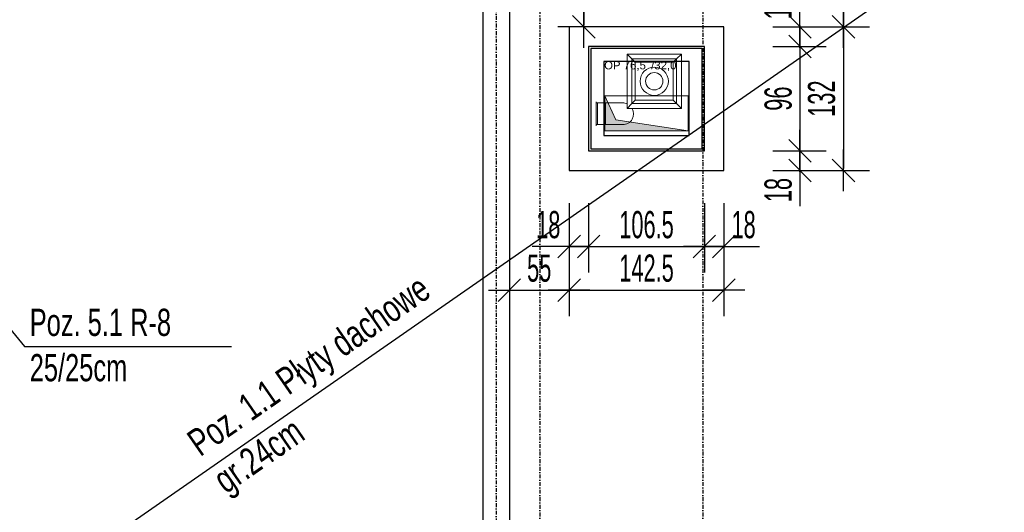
# Model space of a CAD drawing. Header units: millimetres. Extents: x 10513 to 15210, y -3009 to 1704.
# Tile 6 of 18: x 10982 to 11888, y -616 to -164. Entities that reach past the tile are written whole.
import ezdxf

# ---------------------------------------------------------------- set-up
doc = ezdxf.new("R2010")
doc.units = ezdxf.units.MM
doc.header["$LTSCALE"] = 10
doc.linetypes.add('MO', pattern=[0.7, 0.35, -0.17, 0.01, -0.17])
for name, color, linetype in [('BA_wym', 1, 'Continuous'), ('BD_osm', 1, 'MO'), ('BD_wic', 1, 'Continuous'), ('BD_wig', 3, 'Continuous'), ('BD_wis', 2, 'Continuous'), ('BZ_odn', 1, 'Continuous'), ('BZ_txs', 2, 'Continuous')]:
    doc.layers.add(name, color=color, linetype=linetype)
doc.layers.add('Nowe_A-Przebicia_Nr_pióra__1', color=7, linetype='Continuous', lineweight=13)
doc.layers.add('Nowe_FLUID-WY_Nr_pióra__20', color=1, linetype='Continuous', lineweight=13)
doc.layers.add('Nowe_A-Przebicia_Nr_pióra__102', color=7, linetype='Continuous', lineweight=5, true_color=0xcccccc)
doc.styles.add('BIKTS', font='bikromsw.shx', dxfattribs={"width": 0.8})
doc.styles.add('BIKWYM', font='bikromsw.shx', dxfattribs={"width": 0.6})
doc.styles.add('STYL_AUTOMATYCZNY_1', font='arial.ttf')
doc.dimstyles.new('BA_KR_100_cm', dxfattribs={"dimtxt": 25, "dimasz": 1.666667, "dimexe": 24, "dimexo": 0, "dimgap": 0, "dimtad": 0, "dimdec": 1, "dimrnd": 0.5, "dimzin": 9, "dimdsep": 46, "dimtxsty": 'BIKWYM', "dimblk": 'WYM-KR', "dimcen": 0, "dimdle": 20, "dimclrd": 256, "dimclre": 256, "dimclrt": 2, "dimadec": 0, "dimazin": 0, "dimtfac": 0.033333, "dimtdec": 1, "dimtmove": 0, "dimatfit": 3, "dimldrblk": 'WYM-KR', "dimfxl": 25, "dimfxlon": 1, "dimtvp": 0.8, "dimtolj": 1, "dimarcsym": 0})
doc.dimstyles.new('BZ_ST_100_cm', dxfattribs={"dimtxt": 25, "dimasz": 1.666667, "dimexe": 24, "dimexo": 0, "dimgap": 0, "dimtad": 0, "dimdec": 1, "dimrnd": 0.5, "dimdsep": 46, "dimtxsty": 'BIKWYM', "dimblk": 'WYM-ST', "dimcen": 0, "dimdle": 20, "dimclrd": 256, "dimclre": 256, "dimclrt": 7, "dimadec": 0, "dimazin": 0, "dimtfac": 0.033333, "dimtdec": 1, "dimtix": 1, "dimtmove": 2, "dimatfit": 3, "dimldrblk": 'WYM-ST', "dimfxl": 25, "dimfxlon": 1, "dimtvp": 0.8, "dimtolj": 1, "dimtzin": 0, "dimarcsym": 0})

# ---------------------------------------------------------------- blocks, each defined once
blk = doc.blocks.new('*T21')
at = {"layer": 'Nowe_A-Przebicia_Nr_pióra__1', "color": 7, "lineweight": 13, "insert": (0, 0.0111), "char_height": 0.075, "attachment_point": 8, "style": 'STYL_AUTOMATYCZNY_1'}
blk.add_mtext('\\A1;{\\pqc;\\pt0;\\fArial|b0|i0|c238|p0;\\W1.000000;OP 76,5\\fArial|b0|i0|c238|p0;\\W1.000000;\\A1{\\H.66x;\\S^  ;}\\fArial|b0|i0|c238|p0;\\W1.000000; /32,0\\fArial|b0|i0|c238|p0;\\W1.000000;\\A1{\\H.66x;\\S^  ;}\\fArial|b0|i0|c238|p0;\\W1.000000;\\fArial|b0|i0|c238|p0;\\W1.000000;\\A1{\\H.66x;\\S^  ;}}', dxfattribs=at)
blk = doc.blocks.new('WYM-ST')
blk.add_hatch(color=256).paths.add_polyline_path([(-13, 2.88), (0, 0), (-13, -2.88)])
blk.add_lwpolyline([(0, 0), (-13, 2.88), (-13, -2.88), (0, 0)])
blk = doc.blocks.new('WYM-KR')
at = {"color": 7, "linetype": 'ByBlock'}
blk.add_line((6.24, 6.24), (-6.24, -6.24), dxfattribs=at)
at = {"linetype": 'ByBlock'}
blk.add_line((11.52, 0), (-11.52, 0), dxfattribs=at)
blk = doc.blocks.new('*D142')
at = {"layer": 'BA_wym', "lineweight": -2}
for p, q in [((11487.28, -332.15), (11487.28, -396.15)), ((11505.28, -332.15), (11505.28, -396.15)), ((11485.61, -372.15), (11453.32, -372.15)), ((11487.28, -372.15), (11505.28, -372.15)), ((11506.94, -372.15), (11508.61, -372.15))]:
    blk.add_line(p, q, dxfattribs=at)
at = {"layer": 'Defpoints', "color": 0}
for p in [(11505.28, -274.15), (11487.28, -292.15), (11505.28, -372.15)]:
    blk.add_point(p, dxfattribs=at)
at = {"layer": 'BA_wym', "lineweight": -2, "xscale": 1.666666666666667, "yscale": 1.666666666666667, "zscale": 1.666666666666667}
blk.add_blockref('WYM-KR', (11487.28, -372.15), dxfattribs=at)
at = {"layer": 'BA_wym', "lineweight": -2, "xscale": 1.666666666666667, "yscale": 1.666666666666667, "zscale": 1.666666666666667, "rotation": 180}
blk.add_blockref('WYM-KR', (11505.28, -372.15), dxfattribs=at)
at = {"layer": 'BA_wym', "color": 2, "insert": (11468.08, -352.15), "char_height": 25, "attachment_point": 5, "style": 'BIKWYM'}
blk.add_mtext('\\A1;18', dxfattribs=at)
blk = doc.blocks.new('*D143')
at = {"layer": 'BA_wym', "lineweight": -2}
for p, q in [((11505.28, -332.15), (11505.28, -396.15)), ((11611.78, -332.15), (11611.78, -396.15)), ((11506.94, -372.15), (11610.11, -372.15))]:
    blk.add_line(p, q, dxfattribs=at)
at = {"layer": 'Defpoints', "color": 0}
for p in [(11505.28, -274.15), (11611.78, -274.15), (11611.78, -372.15)]:
    blk.add_point(p, dxfattribs=at)
at = {"layer": 'BA_wym', "lineweight": -2, "xscale": 1.666666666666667, "yscale": 1.666666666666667, "zscale": 1.666666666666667, "rotation": 180}
blk.add_blockref('WYM-KR', (11505.28, -372.15), dxfattribs=at)
at = {"layer": 'BA_wym', "lineweight": -2, "xscale": 1.666666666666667, "yscale": 1.666666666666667, "zscale": 1.666666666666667}
blk.add_blockref('WYM-KR', (11611.78, -372.15), dxfattribs=at)
at = {"layer": 'BA_wym', "color": 2, "insert": (11558.53, -352.15), "char_height": 25, "attachment_point": 5, "style": 'BIKWYM'}
blk.add_mtext('\\A1;106.5', dxfattribs=at)
blk = doc.blocks.new('*D144')
at = {"layer": 'BA_wym', "lineweight": -2}
for p, q in [((11611.78, -332.15), (11611.78, -396.15)), ((11629.78, -332.15), (11629.78, -396.15)), ((11610.11, -372.15), (11608.44, -372.15)), ((11611.78, -372.15), (11629.78, -372.15)), ((11631.44, -372.15), (11662.63, -372.15))]:
    blk.add_line(p, q, dxfattribs=at)
at = {"layer": 'Defpoints', "color": 0}
for p in [(11611.78, -274.15), (11629.78, -292.15), (11629.78, -372.15)]:
    blk.add_point(p, dxfattribs=at)
at = {"layer": 'BA_wym', "lineweight": -2, "xscale": 1.666666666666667, "yscale": 1.666666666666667, "zscale": 1.666666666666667}
blk.add_blockref('WYM-KR', (11611.78, -372.15), dxfattribs=at)
at = {"layer": 'BA_wym', "lineweight": -2, "xscale": 1.666666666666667, "yscale": 1.666666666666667, "zscale": 1.666666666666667, "rotation": 180}
blk.add_blockref('WYM-KR', (11629.78, -372.15), dxfattribs=at)
at = {"layer": 'BA_wym', "color": 2, "insert": (11647.87, -352.15), "char_height": 25, "attachment_point": 5, "style": 'BIKWYM'}
blk.add_mtext('\\A1;18', dxfattribs=at)
blk = doc.blocks.new('*D145')
at = {"layer": 'BA_wym', "lineweight": -2}
for p, q in [((11432.28, -372.15), (11432.28, -436.15)), ((11487.28, -372.15), (11487.28, -436.15)), ((11433.94, -412.15), (11485.61, -412.15))]:
    blk.add_line(p, q, dxfattribs=at)
at = {"layer": 'Defpoints', "color": 0}
for p in [(11432.28, -292.15), (11487.28, -292.15), (11487.28, -412.15)]:
    blk.add_point(p, dxfattribs=at)
at = {"layer": 'BA_wym', "lineweight": -2, "xscale": 1.666666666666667, "yscale": 1.666666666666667, "zscale": 1.666666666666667, "rotation": 180}
blk.add_blockref('WYM-KR', (11432.28, -412.15), dxfattribs=at)
at = {"layer": 'BA_wym', "lineweight": -2, "xscale": 1.666666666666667, "yscale": 1.666666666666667, "zscale": 1.666666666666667}
blk.add_blockref('WYM-KR', (11487.28, -412.15), dxfattribs=at)
at = {"layer": 'BA_wym', "color": 2, "insert": (11459.78, -392.15), "char_height": 25, "attachment_point": 5, "style": 'BIKWYM'}
blk.add_mtext('\\A1;55', dxfattribs=at)
blk = doc.blocks.new('*D146')
at = {"layer": 'BA_wym', "lineweight": -2}
for p, q in [((11487.28, -372.15), (11487.28, -436.15)), ((11629.78, -372.15), (11629.78, -436.15)), ((11488.94, -412.15), (11628.11, -412.15))]:
    blk.add_line(p, q, dxfattribs=at)
at = {"layer": 'Defpoints', "color": 0}
for p in [(11487.28, -292.15), (11629.78, -292.15), (11629.78, -412.15)]:
    blk.add_point(p, dxfattribs=at)
at = {"layer": 'BA_wym', "lineweight": -2, "xscale": 1.666666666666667, "yscale": 1.666666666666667, "zscale": 1.666666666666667, "rotation": 180}
blk.add_blockref('WYM-KR', (11487.28, -412.15), dxfattribs=at)
at = {"layer": 'BA_wym', "lineweight": -2, "xscale": 1.666666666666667, "yscale": 1.666666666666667, "zscale": 1.666666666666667}
blk.add_blockref('WYM-KR', (11629.78, -412.15), dxfattribs=at)
at = {"layer": 'BA_wym', "color": 2, "insert": (11558.53, -392.15), "char_height": 25, "attachment_point": 5, "style": 'BIKWYM'}
blk.add_mtext('\\A1;142.5', dxfattribs=at)
blk = doc.blocks.new('*D147')
at = {"layer": 'BA_wym', "lineweight": -2}
for p, q in [((11699.78, -168.48), (11699.78, -137.29)), ((11674.78, -170.15), (11723.78, -170.15)), ((11699.78, -188.15), (11699.78, -170.15)), ((11674.78, -188.15), (11723.78, -188.15)), ((11699.78, -189.81), (11699.78, -191.48))]:
    blk.add_line(p, q, dxfattribs=at)
at = {"layer": 'Defpoints', "color": 0}
for p in [(11659.78, -170.15), (11699.78, -170.15), (11659.78, -188.15)]:
    blk.add_point(p, dxfattribs=at)
at = {"layer": 'BA_wym', "lineweight": -2, "xscale": 1.666666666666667, "yscale": 1.666666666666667, "zscale": 1.666666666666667}
for p, rotation in [((11699.78, -170.15), 270), ((11699.78, -188.15), 90)]:
    blk.add_blockref('WYM-KR', p, dxfattribs=dict(at, rotation=rotation))
at = {"layer": 'BA_wym', "color": 2, "insert": (11679.78, -152.05), "char_height": 25, "attachment_point": 5, "rotation": 90, "style": 'BIKWYM'}
blk.add_mtext('\\A1;18', dxfattribs=at)
blk = doc.blocks.new('*D148')
at = {"layer": 'BA_wym', "lineweight": -2}
for p, q in [((11674.78, -188.15), (11723.78, -188.15)), ((11699.78, -189.81), (11699.78, -282.48)), ((11674.78, -284.15), (11723.78, -284.15))]:
    blk.add_line(p, q, dxfattribs=at)
at = {"layer": 'Defpoints', "color": 0}
for p in [(11659.78, -188.15), (11659.78, -284.15), (11699.78, -284.15)]:
    blk.add_point(p, dxfattribs=at)
at = {"layer": 'BA_wym', "lineweight": -2, "xscale": 1.666666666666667, "yscale": 1.666666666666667, "zscale": 1.666666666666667}
for p, rotation in [((11699.78, -188.15), 90), ((11699.78, -284.15), 270)]:
    blk.add_blockref('WYM-KR', p, dxfattribs=dict(at, rotation=rotation))
at = {"layer": 'BA_wym', "color": 2, "insert": (11679.78, -236.15), "char_height": 25, "attachment_point": 5, "rotation": 90, "style": 'BIKWYM'}
blk.add_mtext('\\A1;96', dxfattribs=at)
blk = doc.blocks.new('*D149')
at = {"layer": 'BA_wym', "lineweight": -2}
for p, q in [((11699.78, -282.48), (11699.78, -280.81)), ((11674.78, -284.15), (11723.78, -284.15)), ((11699.78, -284.15), (11699.78, -302.15)), ((11674.78, -302.15), (11723.78, -302.15)), ((11699.78, -303.81), (11699.78, -335))]:
    blk.add_line(p, q, dxfattribs=at)
at = {"layer": 'Defpoints', "color": 0}
for p in [(11659.78, -284.15), (11659.78, -302.15), (11699.78, -302.15)]:
    blk.add_point(p, dxfattribs=at)
at = {"layer": 'BA_wym', "lineweight": -2, "xscale": 1.666666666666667, "yscale": 1.666666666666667, "zscale": 1.666666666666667}
for p, rotation in [((11699.78, -284.15), 270), ((11699.78, -302.15), 90)]:
    blk.add_blockref('WYM-KR', p, dxfattribs=dict(at, rotation=rotation))
at = {"layer": 'BA_wym', "color": 2, "insert": (11679.78, -320.24), "char_height": 25, "attachment_point": 5, "rotation": 90, "style": 'BIKWYM'}
blk.add_mtext('\\A1;18', dxfattribs=at)
blk = doc.blocks.new('*D150')
at = {"layer": 'BA_wym', "lineweight": -2}
for p, q in [((11714.78, -170.15), (11763.78, -170.15)), ((11739.78, -171.81), (11739.78, -300.48)), ((11714.78, -302.15), (11763.78, -302.15))]:
    blk.add_line(p, q, dxfattribs=at)
at = {"layer": 'Defpoints', "color": 0}
for p in [(11699.78, -170.15), (11699.78, -302.15), (11739.78, -302.15)]:
    blk.add_point(p, dxfattribs=at)
at = {"layer": 'BA_wym', "lineweight": -2, "xscale": 1.666666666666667, "yscale": 1.666666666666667, "zscale": 1.666666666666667}
for p, rotation in [((11739.78, -170.15), 90), ((11739.78, -302.15), 270)]:
    blk.add_blockref('WYM-KR', p, dxfattribs=dict(at, rotation=rotation))
at = {"layer": 'BA_wym', "color": 2, "insert": (11719.78, -236.15), "char_height": 25, "attachment_point": 5, "rotation": 90, "style": 'BIKWYM'}
blk.add_mtext('\\A1;132', dxfattribs=at)
blk = doc.blocks.new('*D166')
at = {"layer": 'BA_wym', "lineweight": -2}
for p, q in [((11525.78, -115.15), (11476.78, -115.15)), ((11500.78, -116.81), (11500.78, -168.48)), ((11525.78, -170.15), (11476.78, -170.15))]:
    blk.add_line(p, q, dxfattribs=at)
at = {"layer": 'Defpoints', "color": 0}
for p in [(11540.78, -115.15), (11500.78, -170.15), (11540.78, -170.15)]:
    blk.add_point(p, dxfattribs=at)
at = {"layer": 'BA_wym', "lineweight": -2, "xscale": 1.666666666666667, "yscale": 1.666666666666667, "zscale": 1.666666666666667}
for p, rotation in [((11500.78, -115.15), 90), ((11500.78, -170.15), 270)]:
    blk.add_blockref('WYM-KR', p, dxfattribs=dict(at, rotation=rotation))
at = {"layer": 'BA_wym', "color": 2, "insert": (11480.78, -142.65), "char_height": 25, "attachment_point": 5, "rotation": 90, "style": 'BIKWYM'}
blk.add_mtext('\\A1;55', dxfattribs=at)
blk = doc.blocks.new('*D231')
at = {"layer": 'BA_wym', "lineweight": -2}
for p, q in [((11714.78, 6.35), (11763.78, 6.35)), ((11739.78, -168.48), (11739.78, 4.69)), ((11714.78, -170.15), (11763.78, -170.15))]:
    blk.add_line(p, q, dxfattribs=at)
at = {"layer": 'Defpoints', "color": 0}
for p in [(11699.78, 6.35), (11739.78, 6.35), (11699.78, -170.15)]:
    blk.add_point(p, dxfattribs=at)
at = {"layer": 'BA_wym', "lineweight": -2, "xscale": 1.666666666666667, "yscale": 1.666666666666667, "zscale": 1.666666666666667}
for p, rotation in [((11739.78, 6.35), 90), ((11739.78, -170.15), 270)]:
    blk.add_blockref('WYM-KR', p, dxfattribs=dict(at, rotation=rotation))
at = {"layer": 'BA_wym', "color": 2, "insert": (11719.78, -81.9), "char_height": 25, "attachment_point": 5, "rotation": 90, "style": 'BIKWYM'}
blk.add_mtext('\\A1;176.5', dxfattribs=at)

msp = doc.modelspace()

# ---------------------------------------------------------------- hatches: boundary and pattern name
at = {"layer": 'Nowe_A-Przebicia_Nr_pióra__102', "linetype": 'Continuous', "lineweight": 5}
msp.add_hatch(color=9, dxfattribs=at).paths.add_polyline_path([(11596.78, -265.65), (11520.28, -265.65), (11520.28, -233.7), (11530.27, -255.66)])

# ---------------------------------------------------------------- linework, layer by layer
at = {"layer": 'BD_osm'}
for points in [[(11460.28, 1462.29), (11460.28, -1247.15)], [(11610.28, 1462.29), (11610.28, -1247.15)]]:
    msp.add_lwpolyline(points, dxfattribs=at)
at = {"layer": 'BD_osm', "color": 1}
msp.add_lwpolyline([(11420.28, 1043.85), (11420.28, -731.15)], dxfattribs=at)
at = {"layer": 'BD_wic', "color": 1}
msp.add_lwpolyline([(10932.78, -731.15), (13487.78, 1043.85)], dxfattribs=at)
at = {"layer": 'BD_wic', "color": 9}
for points in [[(11507.28, -282.15), (11609.78, -282.15), (11609.78, -190.15), (11507.28, -190.15)], [(11519.28, -270.15), (11597.78, -270.15), (11597.78, -202.15), (11519.28, -202.15)]]:
    msp.add_lwpolyline(points, close=True, dxfattribs=at)
at = {"layer": 'BD_wig'}
msp.add_lwpolyline([(11408.28, 1043.85), (11432.28, 1043.85), (11432.28, -731.15), (11408.28, -731.15)], close=True, dxfattribs=at)
at = {"layer": 'BD_wis'}
for points in [[(11487.28, -302.15), (11629.78, -302.15), (11629.78, -170.15), (11487.28, -170.15)], [(11505.28, -284.15), (11611.78, -284.15), (11611.78, -188.15), (11505.28, -188.15)]]:
    msp.add_lwpolyline(points, close=True, dxfattribs=at)
at = {"layer": 'Nowe_A-Przebicia_Nr_pióra__1', "color": 9, "linetype": 'Continuous', "lineweight": 13}
for p, q in [((11530.27, -255.66), (11520.28, -233.7)), ((11520.28, -233.7), (11596.78, -233.7)), ((11520.28, -265.65), (11520.28, -233.7)), ((11596.78, -233.7), (11596.78, -265.65)), ((11596.78, -265.65), (11530.27, -255.66)), ((11596.78, -265.65), (11520.28, -265.65))]:
    msp.add_line(p, q, dxfattribs=at)
at = {"layer": 'Nowe_FLUID-WY_Nr_pióra__20', "color": 9, "linetype": 'Continuous', "lineweight": 13}
for p, q in [((11545.16, -199.65), (11540.66, -195.15)), ((11540.66, -195.15), (11540.66, -245.15)), ((11590.66, -195.15), (11540.66, -195.15)), ((11586.16, -199.65), (11590.66, -195.15)), ((11590.66, -245.15), (11590.66, -195.15)), ((11545.16, -240.65), (11545.16, -199.65)), ((11545.16, -199.65), (11548.16, -202.65)), ((11545.16, -199.65), (11586.16, -199.65)), ((11548.16, -237.65), (11548.16, -202.65)), ((11548.16, -202.65), (11583.16, -202.65)), ((11583.16, -202.65), (11586.16, -199.65)), ((11583.16, -202.65), (11583.16, -237.65)), ((11586.16, -199.65), (11586.16, -240.65)), ((11512.19, -240.13), (11512.19, -238.98)), ((11513.29, -240.08), (11512.19, -240.08)), ((11512.19, -260.08), (11512.19, -240.08)), ((11520.69, -240.08), (11513.29, -240.08)), ((11513.29, -240.13), (11513.29, -260.02)), ((11536.7, -240.08), (11520.7, -240.08)), ((11520.7, -260.07), (11520.7, -240.09)), ((11540.66, -245.15), (11545.16, -240.65)), ((11548.16, -237.65), (11545.16, -240.65)), ((11586.16, -240.65), (11545.16, -240.65)), ((11583.16, -237.65), (11548.16, -237.65)), ((11583.16, -237.65), (11586.16, -240.65)), ((11586.16, -240.65), (11590.66, -245.15)), ((11540.66, -245.15), (11590.66, -245.15)), ((11512.19, -261.18), (11512.19, -260.08)), ((11512.19, -260.08), (11513.29, -260.08)), ((11513.29, -260.08), (11520.69, -260.08)), ((11520.7, -260.08), (11536.7, -260.08))]:
    msp.add_line(p, q, dxfattribs=at)
for radius in [13, 8]:
    msp.add_circle((11565.66, -220.15), radius, dxfattribs=at)
for start, end in [(66.68274, 90.43866), (269.56134, 29.64801), (270, 271.80521)]:
    msp.add_arc((11536.7, -250.08), 10, start, end, dxfattribs=at)

# ---------------------------------------------------------------- block references
at = {"layer": 'Nowe_A-Przebicia_Nr_pióra__1', "color": 9, "lineweight": 13, "xscale": 100, "yscale": 100, "zscale": 100000}
msp.add_blockref('*T21', (11554.72, -212.55), dxfattribs=at)

# ---------------------------------------------------------------- texts
at = {"layer": 'BZ_txs', "insert": (11133.4, -545.36), "char_height": 25, "width": 777.0831, "attachment_point": 1, "rotation": 34.78834, "style": 'BIKTS'}
msp.add_mtext('{\\W0.75;Poz. 1.1\\A1; Płyty dachowe\\P\\Fbikromsw.shx|c1;gr.24cm}', dxfattribs=at)
at = {"layer": 'BZ_txs', "insert": (10990.85, -429.34), "char_height": 25, "width": 452.0462, "attachment_point": 1, "style": 'BIKTS'}
msp.add_mtext('{\\W0.7;Poz. 5.1 R-8\\P\\A1;25/25cm}', dxfattribs=at)

# ---------------------------------------------------------------- dimensions: what is measured, and where the dimension line sits
at = {"layer": 'BA_wym'}
for base, p1, p2, override, picture, middle in [((11739.78, 6.35), (11699.78, -170.15), (11699.78, 6.35), {"dimblk": 'WYM-KR', "dimatfit": 1}, '*D231', (11719.78, -81.9)), ((11500.78, -170.15), (11540.78, -115.15), (11540.78, -170.15), {"dimblk": 'WYM-KR', "dimatfit": 1}, '*D166', (11480.78, -142.65)), ((11699.78, -170.15), (11659.78, -188.15), (11659.78, -170.15), {"dimatfit": 1}, '*D147', (11679.78, -152.05)), ((11739.78, -302.15), (11699.78, -170.15), (11699.78, -302.15), {"dimatfit": 1}, '*D150', (11719.78, -236.15)), ((11699.78, -284.15), (11659.78, -188.15), (11659.78, -284.15), {"dimatfit": 1}, '*D148', (11679.78, -236.15)), ((11699.78, -302.15), (11659.78, -284.15), (11659.78, -302.15), {"dimatfit": 1}, '*D149', (11679.78, -320.24))]:
    dim = msp.add_linear_dim(base=base, p1=p1, p2=p2, angle=90, dimstyle='BA_KR_100_cm', override=override, dxfattribs=at)
    dim.commit()
    dim.dimension.update_dxf_attribs({"geometry": picture, "text_midpoint": middle})
for base, p1, p2, picture, middle in [((11505.28, -372.15), (11487.28, -292.15), (11505.28, -274.15), '*D142', (11468.08, -372.15)), ((11487.28, -412.15), (11432.28, -292.15), (11487.28, -292.15), '*D145', (11459.78, -412.15))]:
    dim = msp.add_linear_dim(base=base, p1=p1, p2=p2, dimstyle='BA_KR_100_cm', override={"dimatfit": 1, "dimfxl": 40}, dxfattribs=at)
    dim.commit()
    dim.dimension.update_dxf_attribs({"geometry": picture, "text_midpoint": middle, "dimtype": 160})
for base, p1, p2, override, picture, middle in [((11611.78, -372.15), (11505.28, -274.15), (11611.78, -274.15), {"dimtmove": 1, "dimatfit": 1, "dimfxl": 40}, '*D143', (11558.53, -352.15)), ((11629.78, -372.15), (11611.78, -274.15), (11629.78, -292.15), {"dimblk": 'WYM-KR', "dimatfit": 1, "dimfxl": 40}, '*D144', (11647.87, -352.15)), ((11629.78, -412.15), (11487.28, -292.15), (11629.78, -292.15), {"dimtmove": 1, "dimatfit": 1, "dimfxl": 40}, '*D146', (11558.53, -392.15))]:
    dim = msp.add_linear_dim(base=base, p1=p1, p2=p2, dimstyle='BA_KR_100_cm', override=override, dxfattribs=at)
    dim.commit()
    dim.dimension.update_dxf_attribs({"geometry": picture, "text_midpoint": middle})

# ---------------------------------------------------------------- leaders
at = {"layer": 'BZ_odn', "has_arrowhead": 0}
msp.add_leader([(10920.28, -383.65), (10985.99, -464.14), (11176.63, -464.14)], dimstyle='BZ_ST_100_cm', dxfattribs=at)

doc.saveas('drawing.dxf')
